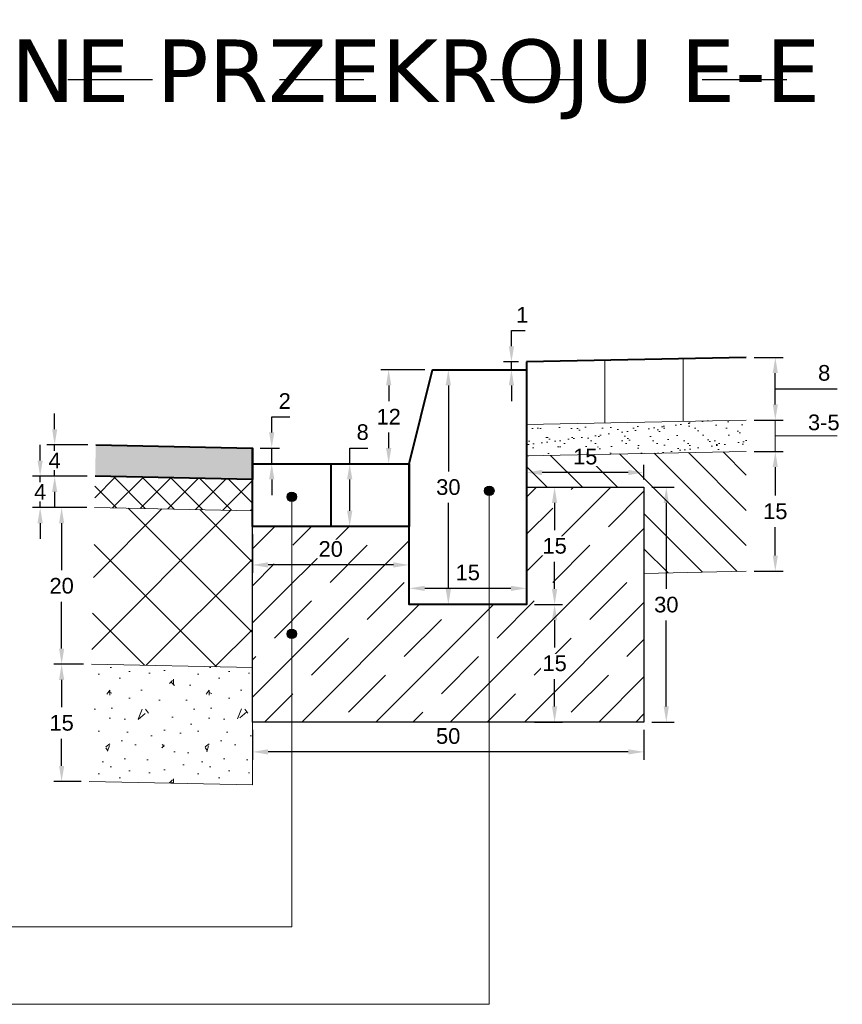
# Model space of a CAD drawing. Header units: millimetres. Extents: x 2422 to 2697, y 999 to 1037.
# Tile 12 of 48: x 2669.08 to 2670.13, y 999.13 to 1000.39. Entities that reach past the tile are written whole.
import ezdxf

# ---------------------------------------------------------------- set-up
doc = ezdxf.new("R2010")
doc.units = ezdxf.units.MM
doc.linetypes.add('ACAD_ISO03W100', pattern=[30, 12, -18])
doc.layers.add('1_warstwa_ścier._wypel', color=7, linetype='Continuous', true_color=0x636363, transparency=0.7)
doc.layers.add('2_warstwa_wiąż.', color=7, linetype='Continuous', lineweight=13, true_color=0x8d8268)
doc.layers.add('_PN-nawierzchnia_asfalt', color=250, linetype='Continuous', lineweight=40, true_color=0x333333)
doc.layers.add('4_podbudowa_pom.', color=7, linetype='Continuous', true_color=0x906713)
for name, color, linetype, lineweight in [('_JB_Ciąg_Pieszo_Rowerowy', 203, 'Continuous', 5), ('_JB_Opisowe', 7, 'Continuous', 0), ('_PN-konstrukcja_linie', 7, 'Continuous', 18), ('_PN-konstrukcja_wypełnienie', 7, 'Continuous', 0), ('_PN-kostka_szara', 251, 'Continuous', 13), ('_PN-kraweznik', 7, 'Continuous', 40), ('_PN-nawierzchnia_kostka_szara', 251, 'Continuous', 40), ('_PN-podsypka_wypełnienie', 7, 'Continuous', 9), ('_PN-wymiary', 7, 'Continuous', 15), ('_PN-ława-wypełnienie', 7, 'Continuous', 0), ('_PN-ściek', 4, 'Continuous', 40), ('_SZK-wymiary_0.2', 7, 'Continuous', 15)]:
    doc.layers.add(name, color=color, linetype=linetype, lineweight=lineweight)
doc.layers.add('_PN-ława', color=7, linetype='Continuous')
doc.layers.add('_SZK-opis_0.2', color=7, linetype='Continuous')
doc.layers.add('TEMP', color=80, linetype='Continuous', plot=False)
doc.styles.add('kuba', font='verdana.ttf', dxfattribs={"height": 0.1})
doc.styles.add('standard szczeg', font='arial.ttf', dxfattribs={"height": 0.02})
doc.dimstyles.new('p normalny szczeg.', dxfattribs={"dimtxt": 0.02, "dimasz": 0.02, "dimexe": 0.01, "dimexo": 0.01, "dimgap": 0.01, "dimtad": 1, "dimtih": 1, "dimtoh": 1, "dimdec": 0, "dimlfac": 100, "dimzin": 1, "dimtxsty": 'standard szczeg', "dimcen": 2.5, "dimazin": 0, "dimtfac": 1, "dimtdec": 0, "dimtmove": 0, "dimatfit": 3, "dimfxl": 1, "dimarcsym": 0})

# ---------------------------------------------------------------- blocks, each defined once
blk = doc.blocks.new('*D313')
at = {"layer": '_SZK-wymiary_0.2', "color": 0, "lineweight": -2, "transparency": 16777216}
for p, q in [((2669.728, 999.8022), (2669.728, 999.8209)), ((2669.878, 999.8022), (2669.878, 999.8209)), ((2669.858, 999.8109), (2669.748, 999.8109))]:
    blk.add_line(p, q, dxfattribs=at)
at = {"layer": '_SZK-wymiary_0.2', "color": 0, "transparency": 16777216}
for points in [[(2669.748, 999.8143), (2669.748, 999.8076), (2669.728, 999.8109)], [(2669.858, 999.8143), (2669.858, 999.8076), (2669.878, 999.8109)]]:
    blk.add_solid(points, dxfattribs=at)
at = {"layer": 'Defpoints', "color": 0, "transparency": 16777216}
for p in [(2669.728, 999.8109), (2669.728, 999.7922), (2669.878, 999.7922)]:
    blk.add_point(p, dxfattribs=at)
at = {"layer": '_SZK-wymiary_0.2', "color": 0, "transparency": 16777216, "insert": (2669.803, 999.8311), "char_height": 0.02, "attachment_point": 5, "style": 'standard szczeg', "bg_fill": 3, "box_fill_scale": 1.1, "bg_fill_color": 256, "bg_fill_true_color": 13158600, "bg_fill_transparency": 0}
blk.add_mtext('15', dxfattribs=at)
blk = doc.blocks.new('*D314')
at = {"layer": '_SZK-wymiary_0.2', "color": 0, "lineweight": -2, "transparency": 16777216}
for p, q in [((2669.738, 999.7922), (2669.7739, 999.7922)), ((2669.7639, 999.7722), (2669.7639, 999.7374)), ((2669.7639, 999.6622), (2669.7639, 999.697)), ((2669.738, 999.6422), (2669.7739, 999.6422))]:
    blk.add_line(p, q, dxfattribs=at)
at = {"layer": '_SZK-wymiary_0.2', "color": 0, "transparency": 16777216}
for points in [[(2669.7605, 999.7722), (2669.7672, 999.7722), (2669.7639, 999.7922)], [(2669.7605, 999.6622), (2669.7672, 999.6622), (2669.7639, 999.6422)]]:
    blk.add_solid(points, dxfattribs=at)
at = {"layer": 'Defpoints', "color": 0, "transparency": 16777216}
for p in [(2669.728, 999.7922), (2669.728, 999.6422), (2669.7639, 999.6422)]:
    blk.add_point(p, dxfattribs=at)
at = {"layer": '_SZK-wymiary_0.2', "color": 0, "transparency": 16777216, "insert": (2669.7639, 999.7172), "char_height": 0.02, "attachment_point": 5, "style": 'standard szczeg', "bg_fill": 3, "box_fill_scale": 1.1, "bg_fill_color": 256, "bg_fill_true_color": 13158600, "bg_fill_transparency": 0}
blk.add_mtext('15', dxfattribs=at)
blk = doc.blocks.new('*D315')
at = {"layer": '_SZK-wymiary_0.2', "color": 0, "lineweight": -2, "transparency": 16777216}
for p, q in [((2669.738, 999.6422), (2669.7739, 999.6422)), ((2669.7639, 999.6222), (2669.7639, 999.5874)), ((2669.7639, 999.5122), (2669.7639, 999.547)), ((2669.738, 999.4922), (2669.7739, 999.4922))]:
    blk.add_line(p, q, dxfattribs=at)
at = {"layer": '_SZK-wymiary_0.2', "color": 0, "transparency": 16777216}
for points in [[(2669.7605, 999.6222), (2669.7672, 999.6222), (2669.7639, 999.6422)], [(2669.7605, 999.5122), (2669.7672, 999.5122), (2669.7639, 999.4922)]]:
    blk.add_solid(points, dxfattribs=at)
at = {"layer": 'Defpoints', "color": 0, "transparency": 16777216}
for p in [(2669.728, 999.6422), (2669.728, 999.4922), (2669.7639, 999.4922)]:
    blk.add_point(p, dxfattribs=at)
at = {"layer": '_SZK-wymiary_0.2', "color": 0, "transparency": 16777216, "insert": (2669.7639, 999.5672), "char_height": 0.02, "attachment_point": 5, "style": 'standard szczeg', "bg_fill": 3, "box_fill_scale": 1.1, "bg_fill_color": 256, "bg_fill_true_color": 13158600, "bg_fill_transparency": 0}
blk.add_mtext('15', dxfattribs=at)
blk = doc.blocks.new('*D316')
at = {"layer": '_SZK-wymiary_0.2', "color": 0, "lineweight": -2, "transparency": 16777216}
for p, q in [((2669.578, 999.6522), (2669.578, 999.673)), ((2669.728, 999.6522), (2669.728, 999.673)), ((2669.708, 999.663), (2669.598, 999.663))]:
    blk.add_line(p, q, dxfattribs=at)
at = {"layer": '_SZK-wymiary_0.2', "color": 0, "transparency": 16777216}
for points in [[(2669.598, 999.6663), (2669.598, 999.6597), (2669.578, 999.663)], [(2669.708, 999.6663), (2669.708, 999.6597), (2669.728, 999.663)]]:
    blk.add_solid(points, dxfattribs=at)
at = {"layer": 'Defpoints', "color": 0, "transparency": 16777216}
for p in [(2669.578, 999.663), (2669.578, 999.6422), (2669.728, 999.6422)]:
    blk.add_point(p, dxfattribs=at)
at = {"layer": '_SZK-wymiary_0.2', "color": 0, "transparency": 16777216, "insert": (2669.653, 999.6832), "char_height": 0.02, "attachment_point": 5, "style": 'standard szczeg', "bg_fill": 3, "box_fill_scale": 1.1, "bg_fill_color": 256, "bg_fill_true_color": 13158600, "bg_fill_transparency": 0}
blk.add_mtext('15', dxfattribs=at)
blk = doc.blocks.new('*D317')
at = {"layer": '_SZK-wymiary_0.2', "color": 0, "lineweight": -2, "transparency": 16777216}
for p, q in [((2669.6457, 999.9422), (2669.6182, 999.9422)), ((2669.6282, 999.9222), (2669.6282, 999.8124)), ((2669.6282, 999.6622), (2669.6282, 999.772)), ((2669.6457, 999.6422), (2669.6182, 999.6422))]:
    blk.add_line(p, q, dxfattribs=at)
at = {"layer": '_SZK-wymiary_0.2', "color": 0, "transparency": 16777216}
for points in [[(2669.6248, 999.9222), (2669.6315, 999.9222), (2669.6282, 999.9422)], [(2669.6248, 999.6622), (2669.6315, 999.6622), (2669.6282, 999.6422)]]:
    blk.add_solid(points, dxfattribs=at)
at = {"layer": 'Defpoints', "color": 0, "transparency": 16777216}
for p in [(2669.6282, 999.9422), (2669.6557, 999.9422), (2669.6557, 999.6422)]:
    blk.add_point(p, dxfattribs=at)
at = {"layer": '_SZK-wymiary_0.2', "color": 0, "transparency": 16777216, "insert": (2669.6282, 999.7922), "char_height": 0.02, "attachment_point": 5, "style": 'standard szczeg', "bg_fill": 3, "box_fill_scale": 1.1, "bg_fill_color": 256, "bg_fill_true_color": 13158600, "bg_fill_transparency": 0}
blk.add_mtext('30', dxfattribs=at)
blk = doc.blocks.new('*D318')
at = {"layer": '_SZK-wymiary_0.2', "color": 0, "lineweight": -2, "transparency": 16777216}
for p, q in [((2669.888, 999.7922), (2669.9165, 999.7922)), ((2669.9065, 999.7722), (2669.9065, 999.6624)), ((2669.9065, 999.5122), (2669.9065, 999.622)), ((2669.888, 999.4922), (2669.9165, 999.4922))]:
    blk.add_line(p, q, dxfattribs=at)
at = {"layer": '_SZK-wymiary_0.2', "color": 0, "transparency": 16777216}
for points in [[(2669.9032, 999.7722), (2669.9098, 999.7722), (2669.9065, 999.7922)], [(2669.9032, 999.5122), (2669.9098, 999.5122), (2669.9065, 999.4922)]]:
    blk.add_solid(points, dxfattribs=at)
at = {"layer": 'Defpoints', "color": 0, "transparency": 16777216}
for p in [(2669.878, 999.7922), (2669.878, 999.4922), (2669.9065, 999.4922)]:
    blk.add_point(p, dxfattribs=at)
at = {"layer": '_SZK-wymiary_0.2', "color": 0, "transparency": 16777216, "insert": (2669.9065, 999.6422), "char_height": 0.02, "attachment_point": 5, "style": 'standard szczeg', "bg_fill": 3, "box_fill_scale": 1.1, "bg_fill_color": 256, "bg_fill_true_color": 13158600, "bg_fill_transparency": 0}
blk.add_mtext('30', dxfattribs=at)
blk = doc.blocks.new('*D319')
at = {"layer": '_SZK-wymiary_0.2', "color": 0, "lineweight": -2, "transparency": 16777216}
for p, q in [((2669.378, 999.4822), (2669.378, 999.4442)), ((2669.878, 999.4822), (2669.878, 999.4442)), ((2669.858, 999.4542), (2669.398, 999.4542))]:
    blk.add_line(p, q, dxfattribs=at)
at = {"layer": '_SZK-wymiary_0.2', "color": 0, "transparency": 16777216}
for points in [[(2669.398, 999.4576), (2669.398, 999.4509), (2669.378, 999.4542)], [(2669.858, 999.4576), (2669.858, 999.4509), (2669.878, 999.4542)]]:
    blk.add_solid(points, dxfattribs=at)
at = {"layer": 'Defpoints', "color": 0, "transparency": 16777216}
for p in [(2669.378, 999.4922), (2669.878, 999.4922), (2669.378, 999.4542)]:
    blk.add_point(p, dxfattribs=at)
at = {"layer": '_SZK-wymiary_0.2', "color": 0, "transparency": 16777216, "insert": (2669.628, 999.4744), "char_height": 0.02, "attachment_point": 5, "style": 'standard szczeg', "bg_fill": 3, "box_fill_scale": 1.1, "bg_fill_color": 256, "bg_fill_true_color": 13158600, "bg_fill_transparency": 0}
blk.add_mtext('50', dxfattribs=at)
blk = doc.blocks.new('*D320')
at = {"layer": '_SZK-wymiary_0.2', "color": 0, "lineweight": -2, "transparency": 16777216}
for p, q in [((2669.378, 999.7322), (2669.378, 999.6829)), ((2669.578, 999.7322), (2669.578, 999.6829)), ((2669.558, 999.6929), (2669.398, 999.6929))]:
    blk.add_line(p, q, dxfattribs=at)
at = {"layer": '_SZK-wymiary_0.2', "color": 0, "transparency": 16777216}
for points in [[(2669.398, 999.6963), (2669.398, 999.6896), (2669.378, 999.6929)], [(2669.558, 999.6963), (2669.558, 999.6896), (2669.578, 999.6929)]]:
    blk.add_solid(points, dxfattribs=at)
at = {"layer": 'Defpoints', "color": 0, "transparency": 16777216}
for p in [(2669.378, 999.7422), (2669.578, 999.7422), (2669.378, 999.6929)]:
    blk.add_point(p, dxfattribs=at)
at = {"layer": '_SZK-wymiary_0.2', "color": 0, "transparency": 16777216, "insert": (2669.478, 999.7132), "char_height": 0.02, "attachment_point": 5, "style": 'standard szczeg', "bg_fill": 3, "box_fill_scale": 1.1, "bg_fill_color": 256, "bg_fill_true_color": 13158600, "bg_fill_transparency": 0}
blk.add_mtext('20', dxfattribs=at)
blk = doc.blocks.new('*D321')
at = {"layer": '_SZK-wymiary_0.2', "color": 0, "lineweight": -2, "transparency": 16777216}
for p, q in [((2669.5022, 999.8222), (2669.5022, 999.8422)), ((2669.5022, 999.8422), (2669.5254, 999.8422)), ((2669.488, 999.8222), (2669.5122, 999.8222)), ((2669.5022, 999.7622), (2669.5022, 999.8022)), ((2669.488, 999.7422), (2669.5122, 999.7422))]:
    blk.add_line(p, q, dxfattribs=at)
at = {"layer": '_SZK-wymiary_0.2', "color": 0, "transparency": 16777216}
for points in [[(2669.4989, 999.8022), (2669.5056, 999.8022), (2669.5022, 999.8222)], [(2669.4989, 999.7622), (2669.5056, 999.7622), (2669.5022, 999.7422)]]:
    blk.add_solid(points, dxfattribs=at)
at = {"layer": 'Defpoints', "color": 0, "transparency": 16777216}
for p in [(2669.478, 999.8222), (2669.5022, 999.8222), (2669.478, 999.7422)]:
    blk.add_point(p, dxfattribs=at)
at = {"layer": '_SZK-wymiary_0.2', "color": 0, "transparency": 16777216, "insert": (2669.5188, 999.8624), "char_height": 0.02, "attachment_point": 5, "style": 'standard szczeg', "bg_fill": 3, "box_fill_scale": 1.1, "bg_fill_color": 256, "bg_fill_true_color": 13158600, "bg_fill_transparency": 0}
blk.add_mtext('8', dxfattribs=at)
blk = doc.blocks.new('*D322')
at = {"layer": '_SZK-wymiary_0.2', "color": 0, "lineweight": -2, "transparency": 16777216}
for p, q in [((2669.598, 999.9422), (2669.542, 999.9422)), ((2669.552, 999.9222), (2669.552, 999.9022)), ((2669.552, 999.8422), (2669.552, 999.8621)), ((2669.568, 999.8222), (2669.542, 999.8222))]:
    blk.add_line(p, q, dxfattribs=at)
at = {"layer": '_SZK-wymiary_0.2', "color": 0, "transparency": 16777216}
for points in [[(2669.5487, 999.9222), (2669.5554, 999.9222), (2669.552, 999.9422)], [(2669.5487, 999.8422), (2669.5554, 999.8422), (2669.552, 999.8222)]]:
    blk.add_solid(points, dxfattribs=at)
at = {"layer": 'Defpoints', "color": 0, "transparency": 16777216}
for p in [(2669.552, 999.9422), (2669.608, 999.9422), (2669.578, 999.8222)]:
    blk.add_point(p, dxfattribs=at)
at = {"layer": '_SZK-wymiary_0.2', "color": 0, "transparency": 16777216, "insert": (2669.552, 999.8822), "char_height": 0.02, "attachment_point": 5, "style": 'standard szczeg', "bg_fill": 3, "box_fill_scale": 1.1, "bg_fill_color": 256, "bg_fill_true_color": 13158600, "bg_fill_transparency": 0}
blk.add_mtext('12', dxfattribs=at)
blk = doc.blocks.new('*D323')
at = {"layer": '_SZK-wymiary_0.2', "color": 0, "lineweight": -2, "transparency": 16777216}
for p, q in [((2669.4027, 999.8622), (2669.4027, 999.8822)), ((2669.4027, 999.8822), (2669.4259, 999.8822)), ((2669.388, 999.8422), (2669.4127, 999.8422)), ((2669.4027, 999.8222), (2669.4027, 999.8422)), ((2669.388, 999.8222), (2669.4127, 999.8222)), ((2669.4027, 999.8022), (2669.4027, 999.7822))]:
    blk.add_line(p, q, dxfattribs=at)
at = {"layer": '_SZK-wymiary_0.2', "color": 0, "transparency": 16777216}
for points in [[(2669.3993, 999.8622), (2669.406, 999.8622), (2669.4027, 999.8422)], [(2669.3993, 999.8022), (2669.406, 999.8022), (2669.4027, 999.8222)]]:
    blk.add_solid(points, dxfattribs=at)
at = {"layer": 'Defpoints', "color": 0, "transparency": 16777216}
for p in [(2669.378, 999.8422), (2669.4027, 999.8422), (2669.378, 999.8222)]:
    blk.add_point(p, dxfattribs=at)
at = {"layer": '_SZK-wymiary_0.2', "color": 0, "transparency": 16777216, "insert": (2669.4193, 999.9022), "char_height": 0.02, "attachment_point": 5, "style": 'standard szczeg', "bg_fill": 3, "box_fill_scale": 1.1, "bg_fill_color": 256, "bg_fill_true_color": 13158600, "bg_fill_transparency": 0}
blk.add_mtext('2', dxfattribs=at)
blk = doc.blocks.new('*D305')
at = {"layer": '_SZK-wymiary_0.2', "color": 0, "lineweight": -2, "transparency": 16777216}
for p, q in [((2669.1624, 999.5662), (2669.1244, 999.5662)), ((2669.1344, 999.5462), (2669.1344, 999.5115)), ((2669.1344, 999.4363), (2669.1344, 999.471)), ((2669.1594, 999.4163), (2669.1244, 999.4163))]:
    blk.add_line(p, q, dxfattribs=at)
at = {"layer": '_SZK-wymiary_0.2', "color": 0, "transparency": 16777216}
for points in [[(2669.1311, 999.5462), (2669.1377, 999.5462), (2669.1344, 999.5662)], [(2669.1311, 999.4363), (2669.1377, 999.4363), (2669.1344, 999.4163)]]:
    blk.add_solid(points, dxfattribs=at)
at = {"layer": 'Defpoints', "color": 0, "transparency": 16777216}
for p in [(2669.1724, 999.5662), (2669.1344, 999.4163), (2669.1694, 999.4163)]:
    blk.add_point(p, dxfattribs=at)
at = {"layer": '_SZK-wymiary_0.2', "color": 0, "transparency": 16777216, "insert": (2669.1344, 999.4912), "char_height": 0.02, "attachment_point": 5, "style": 'standard szczeg'}
blk.add_mtext('15', dxfattribs=at)
blk = doc.blocks.new('*D306')
at = {"layer": '_SZK-wymiary_0.2', "color": 0, "lineweight": -2, "transparency": 16777216}
for p, q in [((2669.1664, 999.7662), (2669.1244, 999.7662)), ((2669.1344, 999.7462), (2669.1344, 999.6864)), ((2669.1344, 999.5862), (2669.1344, 999.646)), ((2669.1624, 999.5662), (2669.1244, 999.5662))]:
    blk.add_line(p, q, dxfattribs=at)
at = {"layer": '_SZK-wymiary_0.2', "color": 0, "transparency": 16777216}
for points in [[(2669.1311, 999.7462), (2669.1377, 999.7462), (2669.1344, 999.7662)], [(2669.1311, 999.5862), (2669.1377, 999.5862), (2669.1344, 999.5662)]]:
    blk.add_solid(points, dxfattribs=at)
at = {"layer": 'Defpoints', "color": 0, "transparency": 16777216}
for p in [(2669.1764, 999.7662), (2669.1344, 999.5662), (2669.1724, 999.5662)]:
    blk.add_point(p, dxfattribs=at)
at = {"layer": '_SZK-wymiary_0.2', "color": 0, "transparency": 16777216, "insert": (2669.1344, 999.6662), "char_height": 0.02, "attachment_point": 5, "style": 'standard szczeg'}
blk.add_mtext('20', dxfattribs=at)
blk = doc.blocks.new('*D307')
at = {"layer": '_SZK-wymiary_0.2', "color": 0, "lineweight": -2, "transparency": 16777216}
for p, q in [((2669.1255, 999.8662), (2669.1255, 999.8862)), ((2669.168, 999.8462), (2669.1155, 999.8462)), ((2669.1255, 999.8062), (2669.1255, 999.8462)), ((2669.1672, 999.8062), (2669.1155, 999.8062)), ((2669.1255, 999.7862), (2669.1255, 999.7662))]:
    blk.add_line(p, q, dxfattribs=at)
at = {"layer": '_SZK-wymiary_0.2', "color": 0, "transparency": 16777216}
for points in [[(2669.1222, 999.8662), (2669.1288, 999.8662), (2669.1255, 999.8462)], [(2669.1222, 999.7862), (2669.1288, 999.7862), (2669.1255, 999.8062)]]:
    blk.add_solid(points, dxfattribs=at)
at = {"layer": 'Defpoints', "color": 0, "transparency": 16777216}
for p in [(2669.1255, 999.8462), (2669.178, 999.8462), (2669.1772, 999.8062)]:
    blk.add_point(p, dxfattribs=at)
at = {"layer": '_SZK-wymiary_0.2', "color": 0, "transparency": 16777216, "insert": (2669.1255, 999.8262), "char_height": 0.02, "attachment_point": 5, "style": 'standard szczeg', "bg_fill": 3, "box_fill_scale": 1.1, "bg_fill_color": 256, "bg_fill_true_color": 13158600, "bg_fill_transparency": 0}
blk.add_mtext('4', dxfattribs=at)
blk = doc.blocks.new('*D308')
at = {"layer": '_SZK-wymiary_0.2', "color": 0, "lineweight": -2, "transparency": 16777216}
for p, q in [((2669.107, 999.8262), (2669.107, 999.8462)), ((2669.1672, 999.8062), (2669.097, 999.8062)), ((2669.107, 999.7662), (2669.107, 999.8062)), ((2669.1664, 999.7662), (2669.097, 999.7662)), ((2669.107, 999.7462), (2669.107, 999.7262))]:
    blk.add_line(p, q, dxfattribs=at)
at = {"layer": '_SZK-wymiary_0.2', "color": 0, "transparency": 16777216}
for points in [[(2669.1036, 999.8262), (2669.1103, 999.8262), (2669.107, 999.8062)], [(2669.1036, 999.7462), (2669.1103, 999.7462), (2669.107, 999.7662)]]:
    blk.add_solid(points, dxfattribs=at)
at = {"layer": 'Defpoints', "color": 0, "transparency": 16777216}
for p in [(2669.107, 999.8062), (2669.1772, 999.8062), (2669.1764, 999.7662)]:
    blk.add_point(p, dxfattribs=at)
at = {"layer": '_SZK-wymiary_0.2', "color": 0, "transparency": 16777216, "insert": (2669.107, 999.7862), "char_height": 0.02, "attachment_point": 5, "style": 'standard szczeg', "bg_fill": 3, "box_fill_scale": 1.1, "bg_fill_color": 256, "bg_fill_true_color": 13158600, "bg_fill_transparency": 0}
blk.add_mtext('4', dxfattribs=at)
blk = doc.blocks.new('*D309')
at = {"layer": '_SZK-wymiary_0.2', "color": 0, "lineweight": -2, "transparency": 16777216}
for p, q in [((2670.0187, 999.8378), (2670.0557, 999.8378)), ((2670.0457, 999.8178), (2670.0457, 999.7815)), ((2670.0457, 999.7048), (2670.0457, 999.7411)), ((2670.0187, 999.6848), (2670.0557, 999.6848))]:
    blk.add_line(p, q, dxfattribs=at)
at = {"layer": '_SZK-wymiary_0.2', "color": 0, "transparency": 16777216}
for points in [[(2670.0424, 999.8178), (2670.049, 999.8178), (2670.0457, 999.8378)], [(2670.0424, 999.7048), (2670.049, 999.7048), (2670.0457, 999.6848)]]:
    blk.add_solid(points, dxfattribs=at)
at = {"layer": 'Defpoints', "color": 0, "transparency": 16777216}
for p in [(2670.0087, 999.8378), (2670.0087, 999.6848), (2670.0457, 999.6848)]:
    blk.add_point(p, dxfattribs=at)
at = {"layer": '_SZK-wymiary_0.2', "color": 0, "transparency": 16777216, "insert": (2670.0457, 999.7613), "char_height": 0.02, "attachment_point": 5, "style": 'standard szczeg'}
blk.add_mtext('15', dxfattribs=at)
blk = doc.blocks.new('*D310')
at = {"layer": '_SZK-wymiary_0.2', "color": 0, "lineweight": -2, "ltscale": 0.09, "transparency": 16777216}
for p, q in [((2670.0187, 999.9578), (2670.0557, 999.9578)), ((2670.0457, 999.8978), (2670.0457, 999.9378)), ((2670.0457, 999.9178), (2670.0915, 999.9178)), ((2670.0915, 999.9178), (2670.1247, 999.9178)), ((2670.0187, 999.8778), (2670.0557, 999.8778))]:
    blk.add_line(p, q, dxfattribs=at)
at = {"layer": '_SZK-wymiary_0.2', "color": 0, "ltscale": 0.09, "transparency": 16777216}
for points in [[(2670.0424, 999.9378), (2670.049, 999.9378), (2670.0457, 999.9578)], [(2670.0424, 999.8978), (2670.049, 999.8978), (2670.0457, 999.8778)]]:
    blk.add_solid(points, dxfattribs=at)
at = {"layer": 'Defpoints', "color": 0, "ltscale": 0.09, "transparency": 16777216}
for p in [(2670.0087, 999.9578), (2670.0457, 999.9578), (2670.0087, 999.8778)]:
    blk.add_point(p, dxfattribs=at)
at = {"layer": '_SZK-wymiary_0.2', "color": 0, "ltscale": 0.09, "transparency": 16777216, "insert": (2670.1081, 999.938), "char_height": 0.02, "attachment_point": 5, "style": 'standard szczeg', "bg_fill": 3, "box_fill_scale": 1.1, "bg_fill_color": 256, "bg_fill_true_color": 13158600, "bg_fill_transparency": 0}
blk.add_mtext('8', dxfattribs=at)
blk = doc.blocks.new('*D324')
at = {"layer": '_SZK-wymiary_0.2', "color": 0, "lineweight": -2, "transparency": 16777216}
for p, q in [((2669.7088, 999.9722), (2669.7088, 999.9922)), ((2669.7088, 999.9922), (2669.7262, 999.9922)), ((2669.7178, 999.9522), (2669.6988, 999.9522)), ((2669.7088, 999.9422), (2669.7088, 999.9522)), ((2669.718, 999.9422), (2669.6988, 999.9422)), ((2669.7088, 999.9222), (2669.7088, 999.9022))]:
    blk.add_line(p, q, dxfattribs=at)
at = {"layer": '_SZK-wymiary_0.2', "color": 0, "transparency": 16777216}
for points in [[(2669.7054, 999.9722), (2669.7121, 999.9722), (2669.7088, 999.9522)], [(2669.7054, 999.9222), (2669.7121, 999.9222), (2669.7088, 999.9422)]]:
    blk.add_solid(points, dxfattribs=at)
at = {"layer": 'Defpoints', "color": 0, "transparency": 16777216}
for p in [(2669.7088, 999.9522), (2669.7278, 999.9522), (2669.728, 999.9422)]:
    blk.add_point(p, dxfattribs=at)
at = {"layer": '_SZK-wymiary_0.2', "color": 0, "transparency": 16777216, "insert": (2669.7225, 1000.0122), "char_height": 0.02, "attachment_point": 5, "style": 'standard szczeg', "bg_fill": 3, "box_fill_scale": 1.1, "bg_fill_color": 256, "bg_fill_true_color": 13158600, "bg_fill_transparency": 0}
blk.add_mtext('1', dxfattribs=at)

msp = doc.modelspace()

# ---------------------------------------------------------------- hatches: boundary and pattern name
at = {"layer": '1_warstwa_ścier._wypel', "lineweight": 13, "ltscale": 0.09, "transparency": 33554508}
h = msp.add_hatch(color=7, dxfattribs=at)
h.dxf.hatch_style = 1
h.paths.add_polyline_path([(2669.178, 999.8462), (2669.378, 999.8422), (2669.378, 999.8022), (2669.1772, 999.8062)])
at = {"layer": '2_warstwa_wiąż.', "lineweight": 13, "ltscale": 0.09}
h = msp.add_hatch(dxfattribs=at)
h.set_pattern_fill('ANSI37', scale=0.008, angle=90)
h.set_pattern_definition([(135, (148.480034, -866.293069), (-0.01796051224, -0.01796051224), []), (225, (148.480034, -866.293069), (0.01796051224, -0.01796051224), [])])
h.paths.add_polyline_path([(2669.1772, 999.8062), (2669.3772, 999.8022), (2669.378, 999.7622), (2669.1764, 999.7662)])
at = {"layer": '4_podbudowa_pom.', "lineweight": 13, "ltscale": 0.09}
h = msp.add_hatch(dxfattribs=at)
h.set_pattern_fill('ANSI37', scale=0.02, angle=90)
h.set_pattern_definition([(135, (-829.286805, 825.97539), (-0.0449012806, -0.0449012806), []), (225, (-829.286805, 825.97539), (0.0449012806, -0.0449012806), [])])
h.paths.add_polyline_path([(2669.1724, 999.5662), (2669.1772, 999.7662), (2669.378, 999.7622), (2669.378, 999.5621)])
h = msp.add_hatch(dxfattribs=at)
h.set_pattern_fill('CONC', scale=0.005, angle=90)
h.set_pattern_definition([(90, (-5.52587, -10.34705), (-0.127, 2e-16), [0, -0.127]), (90, (-5.48142, -10.34578), (-0.127, 2e-16), [0, -0.127]), (90, (-5.55, -10.34197), (-0.127, 2e-16), [0, -0.127]), (68.1986, (-5.51063, -10.40801), (0.12699998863, 0.38100003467), [0.013678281, -0.670237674]), (306.8699, (-5.50555, -10.39531), (-0.25400001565, 0.38099998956), [0.00635, -0.62865]), (220.6013, (-5.501741, -10.40039), (0.761999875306, 0.6350000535), [0.011708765, -1.159173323]), (296.5651, (-5.4865, -10.4423), (0.1270001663, -0.1269998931), [0.002839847, -0.281140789]), (56.3099, (-5.48523, -10.44484), (0.1270001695, 0.25399994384), [0.004579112, -0.453325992]), (198.4349, (-5.48269, -10.44103), (-0.2540000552, -0.1269997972), [0.004016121, -0.397593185]), (315, (-5.4738, -10.36102), (0.1270000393, -3e-16), [0.005388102, -0.174216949]), (90, (-5.46999, -10.36483), (-0.127, 0.127), [0.00762, -0.11938]), (225, (-5.46999, -10.35721), (-2e-16, -0.1270000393), [0.005388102, -0.174216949]), (341.5651, (-5.55508, -10.37626), (-0.2540000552, 0.1269997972), [0.004016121, -0.397593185]), (90, (-5.55127, -10.37753), (-0.127, 0.127), [0.00635, -0.12065]), (233.1301, (-5.55127, -10.37118), (-0.25400001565, -0.38099998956), [0.00635, -0.62865]), (303.6901, (-5.55635, -10.44357), (-0.1270001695, 0.25399994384), [0.004579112, -0.453325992]), (71.5651, (-5.55381, -10.44738), (-0.1269997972, -0.2540000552), [0.008032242, -0.393577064]), (216.8699, (-5.55127, -10.43976), (0.38099998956, 0.25400001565), [0.00635, -0.62865]), (90, (-5.55127, -10.40674), (-0.127, 2e-16), [0, -0.127]), (90, (-5.51825, -10.44103), (-0.127, 2e-16), [0, -0.127]), (90, (-5.47126, -10.40547), (-0.127, 2e-16), [0, -0.127]), (90, (-5.51063, -10.37118), (-0.127, 2e-16), [0, -0.127]), (90, (-5.53222, -10.40801), (-0.127, 2e-16), [0, -0.127]), (90, (-5.53603, -10.43595), (-0.127, 2e-16), [0, -0.127]), (90, (-5.52841, -10.42452), (-0.127, 2e-16), [0, -0.127]), (90, (-5.49793, -10.4296), (-0.127, 2e-16), [0, -0.127]), (90, (-5.50301, -10.46008), (-0.127, 2e-16), [0, -0.127]), (90, (-5.53222, -10.45881), (-0.127, 2e-16), [0, -0.127]), (90, (-5.56016, -10.46262), (-0.127, 2e-16), [0, -0.127]), (90, (-5.56524, -10.42325), (-0.127, 2e-16), [0, -0.127]), (90, (-5.57032, -10.39531), (-0.127, 2e-16), [0, -0.127]), (90, (-5.56524, -10.35086), (-0.127, 2e-16), [0, -0.127]), (90, (-5.52587, -10.38134), (-0.127, 2e-16), [0, -0.127]), (90, (-5.54873, -10.39404), (-0.127, 2e-16), [0, -0.127]), (90, (-5.48777, -10.38388), (-0.127, 2e-16), [0, -0.127]), (90, (-5.48142, -10.42198), (-0.127, 2e-16), [0, -0.127]), (90, (-5.45348, -10.38388), (-0.127, 2e-16), [0, -0.127]), (90, (-5.4611, -10.42579), (-0.127, 2e-16), [0, -0.127]), (90, (-5.45729, -10.46643), (-0.127, 2e-16), [0, -0.127]), (90, (-5.45094, -10.45119), (-0.127, 2e-16), [0, -0.127]), (90, (-5.46872, -10.44992), (-0.127, 2e-16), [0, -0.127]), (90, (-5.4484, -10.36483), (-0.127, 2e-16), [0, -0.127]), (90, (-5.50047, -10.34959), (-0.127, 2e-16), [0, -0.127]), (90, (-5.53857, -10.35594), (-0.127, 2e-16), [0, -0.127]), (90, (-5.44713, -10.41436), (-0.127, 2e-16), [0, -0.127])])
h.paths.add_polyline_path([(2669.1694, 999.4163), (2669.1788, 999.5661), (2669.378, 999.5621), (2669.378, 999.4121)])
at = {"layer": '_PN-konstrukcja_wypełnienie', "lineweight": 0, "ltscale": 0.09}
h = msp.add_hatch(dxfattribs=at)
h.set_pattern_fill('ANSI31', color=256, scale=0.01, angle=90)
h.set_pattern_definition([(135, (-508.19525, -764.272607), (-0.0224506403, -0.0224506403), [])])
h.paths.add_polyline_path([(2669.878, 999.7922), (2669.828, 999.7922), (2669.728, 999.7922), (2669.728, 999.8322), (2670.0087, 999.8378), (2670.0087, 999.6848), (2669.878, 999.6822)])
at = {"layer": '_PN-podsypka_wypełnienie', "ltscale": 0.09}
h = msp.add_hatch(dxfattribs=at)
h.set_pattern_fill('AR-SAND', color=256, scale=0.0005, style=0)
h.set_pattern_definition([(37.5, (-508.19525, -764.272607), (-0.00080001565, 0.02447066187), [0, -0.019304, 0, -0.02159, 0, -0.0206375]), (7.5, (-508.19525, -764.272607), (0.02247616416, 0.03584125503), [0, -0.010414, 0, -0.017399, 0, -0.0066675]), (327.5, (-508.210871, -764.272607), (0.03954961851, 7.185923e-05), [0, -0.00635, 0, -0.02286, 0, -0.029845]), (317.5, (-508.21087, -764.272607), (0.03817782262, 0.01114646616), [0, -0.003175, 0, -0.014986, 0, -0.017145])])
h.paths.add_polyline_path([(2670.0087, 999.8778), (2670.0087, 999.8378), (2669.728, 999.8322), (2669.728, 999.8722)])
at = {"layer": '_PN-ława-wypełnienie'}
h = msp.add_hatch(dxfattribs=at)
h.set_pattern_fill('JIS_STN_1E', color=256, scale=0.067035, style=0)
h.set_pattern_definition([(45, (2658.361706, 990.972595), (-0.0474008, 0.0474008), []), (45, (2658.408965, 990.972595), (-0.0474008, 0.0474008), [0.06703484, -0.0335174])])
h.paths.add_polyline_path([(2669.378, 999.4922), (2669.878, 999.4922), (2669.878, 999.7922), (2669.728, 999.7922), (2669.728, 999.6422), (2669.578, 999.6422), (2669.578, 999.7422), (2669.378, 999.7422)])
at = {"layer": '_SZK-opis_0.2', "ltscale": 0.09}
h = msp.add_hatch(color=256, dxfattribs=at)
h.dxf.hatch_style = 1
h.paths.add_polyline_path([(2669.6865, 999.7876, -1), (2669.6745, 999.7876, -1)])
h = msp.add_hatch(color=256, dxfattribs=at)
h.dxf.hatch_style = 1
h.paths.add_polyline_path([(2669.4343, 999.78, -1), (2669.4223, 999.78, -1)])
h = msp.add_hatch(color=256, dxfattribs=at)
h.dxf.hatch_style = 1
h.paths.add_polyline_path([(2669.4343, 999.6049, -1), (2669.4223, 999.6049, -1)])

# ---------------------------------------------------------------- linework, layer by layer
at = {"layer": '_JB_Ciąg_Pieszo_Rowerowy', "ltscale": 0.02}
for points in [[(2669.828, 999.9542), (2669.828, 999.8742)], [(2669.928, 999.9562), (2669.928, 999.8762)]]:
    msp.add_lwpolyline(points, dxfattribs=at)
at = {"layer": '_JB_Opisowe', "ltscale": 0.09}
msp.add_line((2670.0457, 999.8978), (2670.0457, 999.9178), dxfattribs=at)
at = {"layer": '_PN-konstrukcja_linie'}
for points in [[(2669.378, 999.5621), (2669.1724, 999.5662)], [(2669.378, 999.4121), (2669.1694, 999.4163)]]:
    msp.add_lwpolyline(points, dxfattribs=at)
at = {"layer": '_PN-nawierzchnia_asfalt'}
for points in [[(2669.178, 999.8462), (2669.378, 999.8422), (2669.378, 999.8222), (2669.378, 999.8022), (2669.1772, 999.8062)], [(2669.378, 999.8222), (2669.378, 999.8422)]]:
    msp.add_lwpolyline(points, dxfattribs=at)
at = {"layer": '_PN-nawierzchnia_kostka_szara'}
msp.add_line((2669.728, 999.9522), (2669.728, 999.9422), dxfattribs=at)
at = {"layer": '_PN-wymiary'}
msp.add_lwpolyline([(2669.728, 999.9422), (2669.728, 999.6422)], dxfattribs=at)
at = {"layer": '_PN-ława'}
msp.add_lwpolyline([(2669.728, 999.7922), (2669.878, 999.7922), (2669.878, 999.4922), (2669.378, 999.4922), (2669.378, 999.7522)], dxfattribs=at)
at = {"layer": '_PN-ściek', "ltscale": 0.09}
msp.add_line((2669.478, 999.8222), (2669.478, 999.7422), dxfattribs=at)
msp.add_lwpolyline([(2669.378, 999.8222), (2669.578, 999.8222), (2669.578, 999.7422), (2669.378, 999.7422)], close=True, dxfattribs=at)
at = {"layer": '_SZK-opis_0.2', "ltscale": 0.09}
for centre in [(2669.6805, 999.7876), (2669.4283, 999.78), (2669.4283, 999.6049)]:
    msp.add_circle(centre, 0.006, dxfattribs=at)
at = {"layer": '_SZK-wymiary_0.2', "ltscale": 0.09}
for p, q in [((2670.0187, 999.8778), (2670.0557, 999.8778)), ((2670.0457, 999.8378), (2670.0457, 999.8778)), ((2670.0457, 999.8378), (2670.0457, 999.8778)), ((2670.0457, 999.8578), (2670.0907, 999.8578)), ((2670.0907, 999.8578), (2670.1245, 999.8578)), ((2670.0187, 999.8378), (2670.0557, 999.8378))]:
    msp.add_line(p, q, dxfattribs=at)
at = {"layer": '_SZK-wymiary_0.2', "ltscale": 0.02}
msp.add_lwpolyline([(2668.7684, 999.2307), (2669.4283, 999.2307), (2669.4283, 999.78)], dxfattribs=at)
at = {"layer": 'TEMP', "linetype": 'ACAD_ISO03W100', "ltscale": 0.009}
msp.add_lwpolyline([(2657.5324, 1000.0128), (2657.5324, 1000.3128), (2680.1577, 1000.3128), (2680.1577, 999.9735)], dxfattribs=at)

# ---------------------------------------------------------------- texts
at = {"layer": '_JB_Opisowe', "insert": (2668.845, 1000.3128), "char_height": 0.08, "width": 12.85858, "attachment_point": 5, "style": 'kuba'}
msp.add_mtext('SZCZEGÓŁY KONSTRUKCYJNE PRZEKROJU E-E', dxfattribs=at)
at = {"layer": '_SZK-wymiary_0.2', "ltscale": 0.09, "insert": (2670.1076, 999.8748), "char_height": 0.02, "attachment_point": 5, "rotation": 360, "style": 'standard szczeg', "bg_fill": 3, "box_fill_scale": 1.1, "bg_fill_color": 256, "bg_fill_true_color": 13158600, "bg_fill_transparency": 0}
msp.add_mtext('3-5', dxfattribs=at)

# ---------------------------------------------------------------- dimensions: what is measured, and where the dimension line sits
at = {"layer": '_SZK-wymiary_0.2'}
for base, p1, p2, picture, middle in [((2670.0457, 999.6848), (2670.0087, 999.8378), (2670.0087, 999.6848), '*D309', (2670.0457, 999.7613)), ((2669.1344, 999.5662), (2669.1764, 999.7662), (2669.1724, 999.5662), '*D306', (2669.1344, 999.6662)), ((2669.1344, 999.4163), (2669.1724, 999.5662), (2669.1694, 999.4163), '*D305', (2669.1344, 999.4912))]:
    dim = msp.add_linear_dim(base=base, p1=p1, p2=p2, angle=90, dimstyle='p normalny szczeg.', dxfattribs=at)
    dim.commit()
    dim.dimension.update_dxf_attribs({"geometry": picture, "text_midpoint": middle})

# ---------------------------------------------------------------- next in the draw order: dimensions: what is measured, and where the dimension line sits
for base, p1, p2, angle, picture, middle in [((2669.7088, 999.9522), (2669.728, 999.9422), (2669.7278, 999.9522), 90, '*D324', (2669.7225, 1000.0122)), ((2669.4027, 999.8422), (2669.378, 999.8222), (2669.378, 999.8422), 90, '*D323', (2669.4193, 999.9022)), ((2669.728, 999.8109), (2669.878, 999.7922), (2669.728, 999.7922), 180, '*D313', (2669.803, 999.8311))]:
    dim = msp.add_linear_dim(base=base, p1=p1, p2=p2, angle=angle, dimstyle='p normalny szczeg.', override={"dimtfill": 1}, dxfattribs=at)
    dim.commit()
    dim.dimension.update_dxf_attribs({"geometry": picture, "text_midpoint": middle})
at = {"layer": '_SZK-wymiary_0.2', "ltscale": 0.09}
dim = msp.add_linear_dim(base=(2670.0457, 999.9578), p1=(2670.0087, 999.8778), p2=(2670.0087, 999.9578), angle=90, dimstyle='p normalny szczeg.', override={"dimtmove": 1, "dimtfill": 1}, dxfattribs=at)
dim.commit()
dim.dimension.update_dxf_attribs({"geometry": '*D310', "text_midpoint": (2670.1015, 999.9178), "dimtype": 160})
at = {"layer": '_SZK-wymiary_0.2'}
dim = msp.add_linear_dim(base=(2669.1255, 999.8462), p1=(2669.1772, 999.8062), p2=(2669.178, 999.8462), angle=90, dimstyle='p normalny szczeg.', override={"dimtfill": 1}, dxfattribs=at)
dim.commit()
dim.dimension.update_dxf_attribs({"geometry": '*D307', "text_midpoint": (2669.1255, 999.8262), "dimtype": 160})

# ---------------------------------------------------------------- next in the draw order: linework, layer by layer
at = {"layer": '_PN-konstrukcja_linie'}
msp.add_lwpolyline([(2669.728, 999.8322), (2670.0087, 999.8378)], dxfattribs=at)
at = {"layer": '_PN-kostka_szara'}
msp.add_lwpolyline([(2669.728, 999.8722), (2670.0087, 999.8778)], dxfattribs=at)
at = {"layer": '_PN-nawierzchnia_kostka_szara'}
msp.add_lwpolyline([(2670.0087, 999.9578), (2669.728, 999.9522)], dxfattribs=at)

# ---------------------------------------------------------------- next in the draw order: dimensions: what is measured, and where the dimension line sits
at = {"layer": '_SZK-wymiary_0.2'}
dim = msp.add_linear_dim(base=(2669.107, 999.8062), p1=(2669.1764, 999.7662), p2=(2669.1772, 999.8062), angle=90, dimstyle='p normalny szczeg.', override={"dimtfill": 1}, dxfattribs=at)
dim.commit()
dim.dimension.update_dxf_attribs({"geometry": '*D308', "text_midpoint": (2669.107, 999.7862), "dimtype": 160})
for base, p1, p2, picture, middle in [((2669.7639, 999.6422), (2669.728, 999.7922), (2669.728, 999.6422), '*D314', (2669.7639, 999.7172)), ((2669.9065, 999.4922), (2669.878, 999.7922), (2669.878, 999.4922), '*D318', (2669.9065, 999.6422))]:
    dim = msp.add_linear_dim(base=base, p1=p1, p2=p2, angle=90, dimstyle='p normalny szczeg.', override={"dimtfill": 1}, dxfattribs=at)
    dim.commit()
    dim.dimension.update_dxf_attribs({"geometry": picture, "text_midpoint": middle})

# ---------------------------------------------------------------- next in the draw order: linework, layer by layer
at = {"layer": '_PN-konstrukcja_linie'}
for points in [[(2669.378, 999.7622), (2669.1764, 999.7662)], [(2669.878, 999.6822), (2670.0087, 999.6848)]]:
    msp.add_lwpolyline(points, dxfattribs=at)

# ---------------------------------------------------------------- next in the draw order: dimensions: what is measured, and where the dimension line sits
at = {"layer": '_SZK-wymiary_0.2'}
dim = msp.add_linear_dim(base=(2669.7639, 999.4922), p1=(2669.728, 999.6422), p2=(2669.728, 999.4922), angle=90, dimstyle='p normalny szczeg.', override={"dimtfill": 1}, dxfattribs=at)
dim.commit()
dim.dimension.update_dxf_attribs({"geometry": '*D315', "text_midpoint": (2669.7639, 999.5672)})

# ---------------------------------------------------------------- next in the draw order: dimensions: what is measured, and where the dimension line sits
for base, p1, p2, picture, middle in [((2669.578, 999.663), (2669.728, 999.6422), (2669.578, 999.6422), '*D316', (2669.653, 999.6832)), ((2669.378, 999.4542), (2669.878, 999.4922), (2669.378, 999.4922), '*D319', (2669.628, 999.4744))]:
    dim = msp.add_linear_dim(base=base, p1=p1, p2=p2, angle=180, dimstyle='p normalny szczeg.', override={"dimtfill": 1}, dxfattribs=at)
    dim.commit()
    dim.dimension.update_dxf_attribs({"geometry": picture, "text_midpoint": middle})

# ---------------------------------------------------------------- next in the draw order: linework, layer by layer
at = {"layer": '_PN-konstrukcja_linie', "lineweight": 0, "ltscale": 0.02}
msp.add_lwpolyline([(2669.378, 999.4121), (2669.378, 999.4922)], dxfattribs=at)

# ---------------------------------------------------------------- next in the draw order: dimensions: what is measured, and where the dimension line sits
at = {"layer": '_SZK-wymiary_0.2'}
dim = msp.add_linear_dim(base=(2669.6282, 999.9422), p1=(2669.6557, 999.6422), p2=(2669.6557, 999.9422), angle=90, dimstyle='p normalny szczeg.', override={"dimtfill": 1}, dxfattribs=at)
dim.commit()
dim.dimension.update_dxf_attribs({"geometry": '*D317', "text_midpoint": (2669.6282, 999.7922), "dimtype": 160})
dim = msp.add_linear_dim(base=(2669.378, 999.6929), p1=(2669.578, 999.7422), p2=(2669.378, 999.7422), angle=180, dimstyle='p normalny szczeg.', override={"dimtfill": 1}, dxfattribs=at)
dim.commit()
dim.dimension.update_dxf_attribs({"geometry": '*D320', "text_midpoint": (2669.478, 999.7132)})

# ---------------------------------------------------------------- next in the draw order: dimensions: what is measured, and where the dimension line sits
for base, p1, p2, picture, middle in [((2669.552, 999.9422), (2669.578, 999.8222), (2669.608, 999.9422), '*D322', (2669.552, 999.8822)), ((2669.5022, 999.8222), (2669.478, 999.7422), (2669.478, 999.8222), '*D321', (2669.5188, 999.8624))]:
    dim = msp.add_linear_dim(base=base, p1=p1, p2=p2, angle=90, dimstyle='p normalny szczeg.', override={"dimtfill": 1}, dxfattribs=at)
    dim.commit()
    dim.dimension.update_dxf_attribs({"geometry": picture, "text_midpoint": middle})

# ---------------------------------------------------------------- next in the draw order: linework, layer by layer
at = {"layer": '_JB_Opisowe', "ltscale": 0.02}
msp.add_lwpolyline([(2668.6321, 999.132), (2669.6805, 999.132), (2669.6805, 999.7876)], dxfattribs=at)
at = {"layer": '_PN-kraweznik'}
msp.add_lwpolyline([(2669.578, 999.8222), (2669.608, 999.9422), (2669.728, 999.9422), (2669.728, 999.6422), (2669.578, 999.6422)], close=True, dxfattribs=at)

doc.saveas('drawing.dxf')
